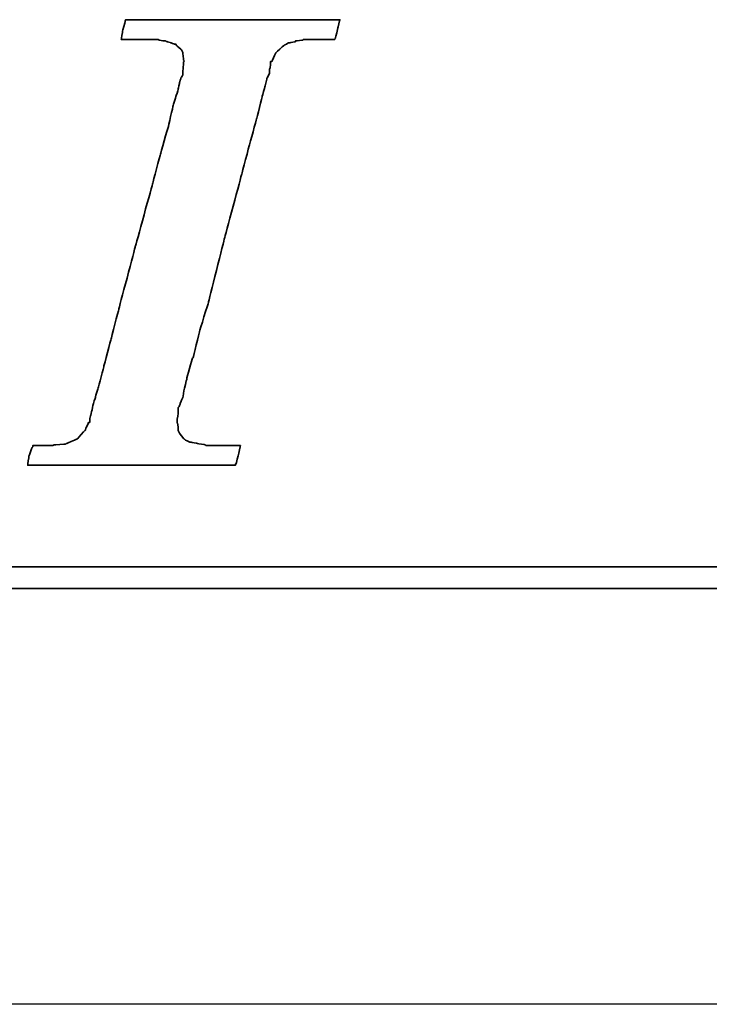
# Model space of a CAD drawing. Extents: x 607 to 849, y 44 to 162.
# Tile 29 of 44: x 771.78 to 775.12, y 103.05 to 107.82. Entities that reach past the tile are written whole.
import ezdxf

# ---------------------------------------------------------------- set-up
doc = ezdxf.new("R2010")
doc.units = 0
doc.header["$MEASUREMENT"] = 0
doc.linetypes.add('CENTER', pattern=[2, 1.25, -0.25, 0.25, -0.25])
for name, color, linetype in [('CEN', 1, 'CENTER'), ('DIM', 4, 'CONTINUOUS'), ('layer 1', 7, 'CONTINUOUS')]:
    doc.layers.add(name, color=color, linetype=linetype)

# ---------------------------------------------------------------- blocks, each defined once
blk = doc.blocks.new('TBI MOTION logo(完整正式版)')
at = {"layer": 'layer 1', "color": 22, "lineweight": 35}
for points, knots in [([(-40.59125, -7.94375), (-40.59125, -7.94375), (-40.97375, -7.94375), (-40.97375, -7.94375), (-40.97375, -7.94375), (-40.97375, -7.94375), (-41.38125, -7.94375), (-41.38125, -7.94375), (-41.38125, -7.94375), (-41.38125, -7.94375), (-41.54875, -7.94375), (-41.54875, -7.94375), (-41.54875, -7.94375), (-41.54875, -7.94375), (-41.59875, -7.94375), (-41.59875, -7.94375), (-41.59875, -7.94375), (-41.59875, -7.94375), (-41.88375, -7.94375), (-41.88375, -7.94375), (-41.88375, -7.94375), (-41.88375, -7.94375), (-41.90875, -7.91875), (-41.90875, -7.91875), (-41.90875, -7.91875), (-41.90875, -7.91875), (-42.19875, -7.87125), (-42.19875, -7.87125), (-42.19875, -7.87125), (-42.19875, -7.87125), (-42.43875, -7.82375), (-42.43875, -7.82375), (-42.43875, -7.82375), (-42.43875, -7.82375), (-42.45875, -7.82375), (-42.45875, -7.82375), (-42.45875, -7.82375), (-42.45875, -7.82375), (-42.48625, -7.82375), (-42.48625, -7.82375), (-42.48625, -7.82375), (-42.48625, -7.82375), (-42.67625, -7.72375), (-42.67625, -7.72375), (-42.67625, -7.72375), (-42.67625, -7.72375), (-42.70125, -7.70375), (-42.70125, -7.70375), (-42.70125, -7.70375), (-42.70125, -7.70375), (-42.72375, -7.67875), (-42.72375, -7.67875), (-42.72375, -7.67875), (-42.72375, -7.67875), (-42.86875, -7.48875), (-42.86875, -7.48875), (-42.86875, -7.48875), (-42.86875, -7.48875), (-42.89375, -7.43875), (-42.89375, -7.43875), (-42.89375, -7.43875), (-42.89375, -7.43875), (-42.91875, -7.38875), (-42.91875, -7.38875), (-42.91875, -7.38875), (-42.91875, -7.38875), (-42.93875, -7.12875), (-42.93875, -7.12875), (-42.93875, -7.12875), (-42.93875, -7.12875), (-42.96375, -7.10375), (-42.96375, -7.10375), (-42.96375, -7.10375), (-42.96375, -7.10375), (-42.96375, -7.05375), (-42.96375, -7.05375), (-42.96375, -7.05375), (-42.96375, -7.05375), (-42.96375, -7.00875), (-42.96375, -7.00875), (-42.96375, -7.00875), (-42.96375, -7.00875), (-42.91875, -6.69625), (-42.91875, -6.69625), (-42.91875, -6.69625), (-42.91875, -6.69625), (-42.91875, -6.62375), (-42.91875, -6.62375), (-42.91875, -6.62375), (-42.91875, -6.62375), (-42.91875, -6.59625), (-42.91875, -6.59625), (-42.91875, -6.59625), (-42.91875, -6.59625), (-42.91875, -6.57375), (-42.91875, -6.57375), (-42.91875, -6.57375), (-42.91875, -6.57375), (-42.91875, -6.52875), (-42.91875, -6.52875), (-42.91875, -6.52875), (-42.91875, -6.52875), (-42.89375, -6.50375), (-42.89375, -6.50375), (-42.89375, -6.50375), (-42.89375, -6.50375), (-42.84375, -6.38375), (-42.84375, -6.38375), (-42.84375, -6.38375), (-42.84375, -6.38375), (-42.84375, -6.35875), (-42.84375, -6.35875), (-42.84375, -6.35875), (-42.84375, -6.35875), (-42.74625, -6.14375), (-42.74625, -6.14375), (-42.74625, -6.14375), (-42.74625, -6.14375), (-42.70125, -5.85375), (-42.70125, -5.85375), (-42.70125, -5.85375), (-42.70125, -5.85375), (-42.60375, -5.47125), (-42.60375, -5.47125), (-42.60375, -5.47125), (-42.60375, -5.47125), (-42.60375, -5.44875), (-42.60375, -5.44875), (-42.60375, -5.44875), (-42.60375, -5.44875), (-42.38875, -4.67875), (-42.38875, -4.67875), (-42.38875, -4.67875), (-42.38875, -4.67875), (-42.36375, -4.65375), (-42.36375, -4.65375), (-42.36375, -4.65375), (-42.36375, -4.65375), (-42.12375, -3.69625), (-42.12375, -3.69625), (-42.12375, -3.69625), (-42.12375, -3.69625), (-42.12375, -3.67374), (-42.12375, -3.67374), (-42.12375, -3.67374), (-42.12375, -3.67374), (-41.78875, -2.59374), (-41.78875, -2.59374), (-41.78875, -2.59374), (-41.78875, -2.59374), (-41.18875, -0.19375), (-41.18875, -0.19375), (-41.18875, -0.19375), (-41.18875, -0.19375), (-40.54375, 2.20624), (-40.54375, 2.20624), (-40.54375, 2.20624), (-40.54375, 2.20624), (-40.25375, 3.30875), (-40.25375, 3.30875), (-40.25375, 3.30875), (-40.25375, 3.30875), (-39.98875, 4.27125), (-39.98875, 4.27125), (-39.98875, 4.27125), (-39.98875, 4.27125), (-39.77375, 5.13125), (-39.77375, 5.13125), (-39.77375, 5.13125), (-39.77375, 5.13125), (-39.67875, 5.47125), (-39.67875, 5.47125), (-39.67875, 5.47125), (-39.67875, 5.47125), (-39.60375, 5.75625), (-39.60375, 5.75625), (-39.60375, 5.75625), (-39.60375, 5.75625), (-39.60375, 5.78125), (-39.60375, 5.78125), (-39.60375, 5.78125), (-39.60375, 5.78125), (-39.50875, 5.97125), (-39.50875, 5.97125), (-39.50875, 5.97125), (-39.50875, 5.97125), (-39.50875, 6.13875), (-39.50875, 6.13875), (-39.50875, 6.13875), (-39.50875, 6.13875), (-39.48625, 6.16625), (-39.48625, 6.16625), (-39.48625, 6.16625), (-39.48625, 6.16625), (-39.46125, 6.28625), (-39.46125, 6.28625), (-39.46125, 6.28625), (-39.46125, 6.28625), (-39.46125, 6.42625), (-39.46125, 6.42625), (-39.46125, 6.42625), (-39.46125, 6.42625), (-39.41375, 6.42625), (-39.41375, 6.42625), (-39.41375, 6.42625), (-39.41375, 6.42625), (-39.29375, 6.69125), (-39.29375, 6.69125), (-39.29375, 6.69125), (-39.29375, 6.69125), (-39.26875, 6.74125), (-39.26875, 6.74125), (-39.26875, 6.74125), (-39.26875, 6.74125), (-39.24375, 6.76625), (-39.24375, 6.76625), (-39.24375, 6.76625), (-39.24375, 6.76625), (-38.98375, 7.00624), (-38.98375, 7.00624), (-38.98375, 7.00624), (-38.98375, 7.00624), (-38.95625, 7.02624), (-38.95625, 7.02624), (-38.95625, 7.02624), (-38.95625, 7.02624), (-38.78875, 7.12624), (-38.78875, 7.12624), (-38.78875, 7.12624), (-38.78875, 7.12624), (-38.76375, 7.12624), (-38.76375, 7.12624), (-38.76375, 7.12624), (-38.76375, 7.12624), (-38.74375, 7.12624), (-38.74375, 7.12624), (-38.74375, 7.12624), (-38.74375, 7.12624), (-38.52875, 7.17125), (-38.52875, 7.17125), (-38.52875, 7.17125), (-38.52875, 7.17125), (-38.52875, 7.19624), (-38.52875, 7.19624), (-38.52875, 7.19624), (-38.52875, 7.19624), (-38.50375, 7.19624), (-38.50375, 7.19624), (-38.50375, 7.19624), (-38.50375, 7.19624), (-38.26125, 7.21875), (-38.26125, 7.21875), (-38.26125, 7.21875), (-38.26125, 7.21875), (-38.23875, 7.24624), (-38.23875, 7.24624), (-38.23875, 7.24624), (-38.23875, 7.24624), (-38.21625, 7.24624), (-38.21625, 7.24624), (-38.21625, 7.24624), (-38.21625, 7.24624), (-38.18875, 7.24624), (-38.18875, 7.24624), (-38.18875, 7.24624), (-38.18875, 7.24624), (-37.90375, 7.24624), (-37.90375, 7.24624), (-37.90375, 7.24624), (-37.90375, 7.24624), (-37.85375, 7.24624), (-37.85375, 7.24624), (-37.85375, 7.24624), (-37.85375, 7.24624), (-37.75875, 7.24624), (-37.75875, 7.24624), (-37.75875, 7.24624), (-37.75875, 7.24624), (-37.42375, 7.24624), (-37.42375, 7.24624), (-37.42375, 7.24624), (-37.42375, 7.24624), (-37.08875, 7.24624), (-37.08875, 7.24624), (-37.08875, 7.24624), (-37.08875, 7.24624), (-37.06375, 7.24624), (-37.06375, 7.24624), (-37.06375, 7.24624), (-37.06375, 7.24624), (-37.06375, 7.26624), (-37.06375, 7.26624), (-37.06375, 7.26624), (-37.06375, 7.26624), (-37.03875, 7.29125), (-37.03875, 7.29125), (-37.03875, 7.29125), (-37.03875, 7.29125), (-37.03875, 7.31625), (-37.03875, 7.31625), (-37.03875, 7.31625), (-37.03875, 7.31625), (-36.94125, 7.67625), (-36.94125, 7.67625), (-36.94125, 7.67625), (-36.94125, 7.67625), (-36.86875, 7.98625), (-36.86875, 7.98625), (-36.86875, 7.98625), (-36.86875, 7.98625), (-36.98875, 7.98625), (-36.98875, 7.98625), (-36.98875, 7.98625), (-36.98875, 7.98625), (-37.42375, 7.98625), (-37.42375, 7.98625), (-37.42375, 7.98625), (-37.42375, 7.98625), (-37.94875, 7.98625), (-37.94875, 7.98625), (-37.94875, 7.98625), (-37.94875, 7.98625), (-38.57375, 7.98625), (-38.57375, 7.98625), (-38.57375, 7.98625), (-38.57375, 7.98625), (-39.29375, 7.98625), (-39.29375, 7.98625), (-39.29375, 7.98625), (-39.29375, 7.98625), (-40.82875, 7.98625), (-40.82875, 7.98625), (-40.82875, 7.98625), (-40.82875, 7.98625), (-42.36375, 7.98625), (-42.36375, 7.98625), (-42.36375, 7.98625), (-42.36375, 7.98625), (-43.08375, 7.98625), (-43.08375, 7.98625), (-43.08375, 7.98625), (-43.08375, 7.98625), (-43.70875, 7.98625), (-43.70875, 7.98625), (-43.70875, 7.98625), (-43.70875, 7.98625), (-44.23375, 7.98625), (-44.23375, 7.98625), (-44.23375, 7.98625), (-44.23375, 7.98625), (-44.66875, 7.98625), (-44.66875, 7.98625), (-44.66875, 7.98625), (-44.66875, 7.98625), (-44.88375, 7.98625), (-44.88375, 7.98625), (-44.88375, 7.98625), (-44.88375, 7.98625), (-44.90875, 7.94125), (-44.90875, 7.94125), (-44.90875, 7.94125), (-44.90875, 7.94125), (-44.90875, 7.91625), (-44.90875, 7.91625), (-44.90875, 7.91625), (-44.90875, 7.91625), (-45.00375, 7.55625), (-45.00375, 7.55625), (-45.00375, 7.55625), (-45.00375, 7.55625), (-45.05375, 7.24624), (-45.05375, 7.24624), (-45.05375, 7.24624), (-45.05375, 7.24624), (-44.61875, 7.24624), (-44.61875, 7.24624), (-44.61875, 7.24624), (-44.61875, 7.24624), (-44.11375, 7.24624), (-44.11375, 7.24624), (-44.11375, 7.24624), (-44.11375, 7.24624), (-43.99375, 7.24624), (-43.99375, 7.24624), (-43.99375, 7.24624), (-43.99375, 7.24624), (-43.94625, 7.24624), (-43.94625, 7.24624), (-43.94625, 7.24624), (-43.94625, 7.24624), (-43.92374, 7.24624), (-43.92374, 7.24624), (-43.92374, 7.24624), (-43.92374, 7.24624), (-43.65875, 7.24624), (-43.65875, 7.24624), (-43.65875, 7.24624), (-43.65875, 7.24624), (-43.63875, 7.21875), (-43.63875, 7.21875), (-43.63875, 7.21875), (-43.63875, 7.21875), (-43.46875, 7.19624), (-43.46875, 7.19624), (-43.46875, 7.19624), (-43.46875, 7.19624), (-43.39875, 7.19624), (-43.39875, 7.19624), (-43.39875, 7.19624), (-43.39875, 7.19624), (-43.37125, 7.17125), (-43.37125, 7.17125), (-43.37125, 7.17125), (-43.37125, 7.17125), (-43.34875, 7.17125), (-43.34875, 7.17125), (-43.34875, 7.17125), (-43.34875, 7.17125), (-43.20375, 7.12624), (-43.20375, 7.12624), (-43.20375, 7.12624), (-43.20375, 7.12624), (-43.05875, 7.07624), (-43.05875, 7.07624), (-43.05875, 7.07624), (-43.05875, 7.07624), (-43.01375, 7.07624), (-43.01375, 7.07624), (-43.01375, 7.07624), (-43.01375, 7.07624), (-42.98875, 7.02624), (-42.98875, 7.02624), (-42.98875, 7.02624), (-42.98875, 7.02624), (-42.79875, 6.86125), (-42.79875, 6.86125), (-42.79875, 6.86125), (-42.79875, 6.86125), (-42.77375, 6.81125), (-42.77375, 6.81125), (-42.77375, 6.81125), (-42.77375, 6.81125), (-42.74625, 6.76625), (-42.74625, 6.76625), (-42.74625, 6.76625), (-42.74625, 6.76625), (-42.72375, 6.47625), (-42.72375, 6.47625), (-42.72375, 6.47625), (-42.72375, 6.47625), (-42.70125, 6.45124), (-42.70125, 6.45124), (-42.70125, 6.45124), (-42.70125, 6.45124), (-42.70125, 6.42625), (-42.70125, 6.42625), (-42.70125, 6.42625), (-42.70125, 6.42625), (-42.72375, 6.40625), (-42.72375, 6.40625), (-42.72375, 6.40625), (-42.72375, 6.40625), (-42.74625, 5.97125), (-42.74625, 5.97125), (-42.74625, 5.97125), (-42.74625, 5.97125), (-42.74625, 5.94625), (-42.74625, 5.94625), (-42.74625, 5.94625), (-42.74625, 5.94625), (-42.74625, 5.92625), (-42.74625, 5.92625), (-42.74625, 5.92625), (-42.74625, 5.92625), (-42.77375, 5.87625), (-42.77375, 5.87625), (-42.77375, 5.87625), (-42.77375, 5.87625), (-42.81875, 5.80625), (-42.81875, 5.80625), (-42.81875, 5.80625), (-42.81875, 5.80625), (-42.86875, 5.63625), (-42.86875, 5.63625), (-42.86875, 5.63625), (-42.86875, 5.63625), (-42.91875, 5.39625), (-42.91875, 5.39625), (-42.91875, 5.39625), (-42.91875, 5.39625), (-42.91875, 5.37124), (-42.91875, 5.37124), (-42.91875, 5.37124), (-42.91875, 5.37124), (-43.01375, 5.10874), (-43.01375, 5.10874), (-43.01375, 5.10874), (-43.01375, 5.10874), (-43.10875, 4.77124), (-43.10875, 4.77124), (-43.10875, 4.77124), (-43.10875, 4.77124), (-43.29875, 3.95625), (-43.29875, 3.95625), (-43.29875, 3.95625), (-43.29875, 3.95625), (-43.58875, 2.95125), (-43.58875, 2.95125), (-43.58875, 2.95125), (-43.58875, 2.95125), (-43.87375, 1.87125), (-43.87375, 1.87125), (-43.87375, 1.87125), (-43.87375, 1.87125), (-44.52625, -0.50374), (-44.52625, -0.50374), (-44.52625, -0.50374), (-44.52625, -0.50374), (-45.14875, -2.85375), (-45.14875, -2.85375), (-45.14875, -2.85375), (-45.14875, -2.85375), (-45.43375, -3.95875), (-45.43375, -3.95875), (-45.43375, -3.95875), (-45.43375, -3.95875), (-45.69875, -4.96875), (-45.69875, -4.96875), (-45.69875, -4.96875), (-45.69875, -4.96875), (-45.91375, -5.78375), (-45.91375, -5.78375), (-45.91375, -5.78375), (-45.91375, -5.78375), (-46.01375, -6.11875), (-46.01375, -6.11875), (-46.01375, -6.11875), (-46.01375, -6.11875), (-46.01375, -6.14375), (-46.01375, -6.14375), (-46.01375, -6.14375), (-46.01375, -6.14375), (-46.10875, -6.40875), (-46.10875, -6.40875), (-46.10875, -6.40875), (-46.10875, -6.40875), (-46.15375, -6.64875), (-46.15375, -6.64875), (-46.15375, -6.64875), (-46.15375, -6.64875), (-46.20375, -6.83875), (-46.20375, -6.83875), (-46.20375, -6.83875), (-46.20375, -6.83875), (-46.22875, -6.93375), (-46.22875, -6.93375), (-46.22875, -6.93375), (-46.22875, -6.93375), (-46.22875, -7.07875), (-46.22875, -7.07875), (-46.22875, -7.07875), (-46.22875, -7.07875), (-46.27375, -7.07875), (-46.27375, -7.07875), (-46.27375, -7.07875), (-46.27375, -7.07875), (-46.39375, -7.34375), (-46.39375, -7.34375), (-46.39375, -7.34375), (-46.39375, -7.34375), (-46.39375, -7.36875), (-46.39375, -7.36875), (-46.39375, -7.36875), (-46.39375, -7.36875), (-46.42125, -7.38875), (-46.42125, -7.38875), (-46.42125, -7.38875), (-46.42125, -7.38875), (-46.68375, -7.67875), (-46.68375, -7.67875), (-46.68375, -7.67875), (-46.68375, -7.67875), (-46.70875, -7.70375), (-46.70875, -7.70375), (-46.70875, -7.70375), (-46.70875, -7.70375), (-46.75375, -7.72375), (-46.75375, -7.72375), (-46.75375, -7.72375), (-46.75375, -7.72375), (-47.08875, -7.87125), (-47.08875, -7.87125), (-47.08875, -7.87125), (-47.08875, -7.87125), (-47.11625, -7.87125), (-47.11625, -7.87125), (-47.11625, -7.87125), (-47.11625, -7.87125), (-47.13875, -7.89375), (-47.13875, -7.89375), (-47.13875, -7.89375), (-47.13875, -7.89375), (-47.56875, -7.91875), (-47.56875, -7.91875), (-47.56875, -7.91875), (-47.56875, -7.91875), (-47.59625, -7.94375), (-47.59625, -7.94375), (-47.59625, -7.94375), (-47.59625, -7.94375), (-47.64375, -7.94375), (-47.64375, -7.94375), (-47.64375, -7.94375), (-47.64375, -7.94375), (-47.73625, -7.94375), (-47.73625, -7.94375), (-47.73625, -7.94375), (-47.73625, -7.94375), (-48.07375, -7.94375), (-48.07375, -7.94375), (-48.07375, -7.94375), (-48.07375, -7.94375), (-48.36125, -7.94375), (-48.36125, -7.94375), (-48.36125, -7.94375), (-48.36125, -7.94375), (-48.36125, -7.96625), (-48.36125, -7.96625), (-48.36125, -7.96625), (-48.36125, -7.96625), (-48.36125, -7.99125), (-48.36125, -7.99125), (-48.36125, -7.99125), (-48.36125, -7.99125), (-48.38875, -8.01375), (-48.38875, -8.01375), (-48.38875, -8.01375), (-48.38875, -8.01375), (-48.50875, -8.34875), (-48.50875, -8.34875), (-48.50875, -8.34875), (-48.50875, -8.34875), (-48.55375, -8.68625), (-48.55375, -8.68625), (-48.55375, -8.68625), (-48.55375, -8.68625), (-48.45875, -8.68625), (-48.45875, -8.68625), (-48.45875, -8.68625), (-48.45875, -8.68625), (-48.07375, -8.68625), (-48.07375, -8.68625), (-48.07375, -8.68625), (-48.07375, -8.68625), (-47.52375, -8.68625), (-47.52375, -8.68625), (-47.52375, -8.68625), (-47.52375, -8.68625), (-46.92375, -8.68625), (-46.92375, -8.68625), (-46.92375, -8.68625), (-46.92375, -8.68625), (-46.25375, -8.68625), (-46.25375, -8.68625), (-46.25375, -8.68625), (-46.25375, -8.68625), (-46.20375, -8.68625), (-46.20375, -8.68625), (-46.20375, -8.68625), (-46.20375, -8.68625), (-44.71375, -8.68625), (-44.71375, -8.68625), (-44.71375, -8.68625), (-44.71375, -8.68625), (-43.22875, -8.68625), (-43.22875, -8.68625), (-43.22875, -8.68625), (-43.22875, -8.68625), (-42.55875, -8.68625), (-42.55875, -8.68625), (-42.55875, -8.68625), (-42.55875, -8.68625), (-42.50875, -8.68625), (-42.50875, -8.68625), (-42.50875, -8.68625), (-42.50875, -8.68625), (-41.93375, -8.68625), (-41.93375, -8.68625), (-41.93375, -8.68625), (-41.93375, -8.68625), (-41.38125, -8.68625), (-41.38125, -8.68625), (-41.38125, -8.68625), (-41.38125, -8.68625), (-40.97375, -8.68625), (-40.97375, -8.68625), (-40.97375, -8.68625), (-40.97375, -8.68625), (-40.78125, -8.68625), (-40.78125, -8.68625), (-40.78125, -8.68625), (-40.78125, -8.68625), (-40.78125, -8.63875), (-40.78125, -8.63875), (-40.78125, -8.63875), (-40.78125, -8.63875), (-40.75875, -8.63875), (-40.75875, -8.63875), (-40.75875, -8.63875), (-40.75875, -8.63875), (-40.66375, -8.27875), (-40.66375, -8.27875), (-40.66375, -8.27875), (-40.66375, -8.27875), (-40.59125, -7.94375), (-40.59125, -7.94375)], [0, 0, 0, 0, 0.00558659, 0.00558659, 0.00558659, 0.0055866, 0.01117318, 0.01117318, 0.01117318, 0.01117319, 0.01675978, 0.01675978, 0.01675978, 0.01675979, 0.02234637, 0.02234637, 0.02234637, 0.02234638, 0.02793296, 0.02793296, 0.02793296, 0.02793297, 0.03351955, 0.03351955, 0.03351955, 0.03351956, 0.03910615, 0.03910615, 0.03910615, 0.03910616, 0.04469274, 0.04469274, 0.04469274, 0.04469275, 0.05027933, 0.05027933, 0.05027933, 0.05027934, 0.05586592, 0.05586592, 0.05586592, 0.05586593, 0.06145251, 0.06145251, 0.06145251, 0.06145252, 0.06703911, 0.06703911, 0.06703911, 0.06703912, 0.0726257, 0.0726257, 0.0726257, 0.07262571, 0.07821229, 0.07821229, 0.07821229, 0.0782123, 0.08379888, 0.08379888, 0.08379888, 0.08379889, 0.08938547, 0.08938547, 0.08938547, 0.08938548, 0.09497207, 0.09497207, 0.09497207, 0.09497208, 0.10055866, 0.10055866, 0.10055866, 0.10055867, 0.10614525, 0.10614525, 0.10614525, 0.10614526, 0.11173184, 0.11173184, 0.11173184, 0.11173185, 0.11731844, 0.11731844, 0.11731844, 0.11731845, 0.12290503, 0.12290503, 0.12290503, 0.12290504, 0.12849162, 0.12849162, 0.12849162, 0.12849163, 0.13407821, 0.13407821, 0.13407821, 0.13407822, 0.1396648, 0.1396648, 0.1396648, 0.13966481, 0.1452514, 0.1452514, 0.1452514, 0.14525141, 0.15083799, 0.15083799, 0.15083799, 0.150838, 0.15642458, 0.15642458, 0.15642458, 0.15642459, 0.16201117, 0.16201117, 0.16201117, 0.16201118, 0.16759777, 0.16759777, 0.16759777, 0.16759778, 0.17318436, 0.17318436, 0.17318436, 0.17318437, 0.17877095, 0.17877095, 0.17877095, 0.17877096, 0.18435754, 0.18435754, 0.18435754, 0.18435755, 0.18994413, 0.18994413, 0.18994413, 0.18994414, 0.19553073, 0.19553073, 0.19553073, 0.19553074, 0.20111732, 0.20111732, 0.20111732, 0.20111733, 0.20670391, 0.20670391, 0.20670391, 0.20670392, 0.2122905, 0.2122905, 0.2122905, 0.21229051, 0.21787709, 0.21787709, 0.21787709, 0.2178771, 0.22346369, 0.22346369, 0.22346369, 0.2234637, 0.22905028, 0.22905028, 0.22905028, 0.22905029, 0.23463687, 0.23463687, 0.23463687, 0.23463688, 0.24022346, 0.24022346, 0.24022346, 0.24022347, 0.24581006, 0.24581006, 0.24581006, 0.24581007, 0.25139665, 0.25139665, 0.25139665, 0.25139666, 0.25698324, 0.25698324, 0.25698324, 0.25698325, 0.26256983, 0.26256983, 0.26256983, 0.26256984, 0.26815642, 0.26815642, 0.26815642, 0.26815643, 0.27374302, 0.27374302, 0.27374302, 0.27374303, 0.27932961, 0.27932961, 0.27932961, 0.27932962, 0.2849162, 0.2849162, 0.2849162, 0.28491621, 0.29050279, 0.29050279, 0.29050279, 0.2905028, 0.29608939, 0.29608939, 0.29608939, 0.2960894, 0.30167598, 0.30167598, 0.30167598, 0.30167599, 0.30726257, 0.30726257, 0.30726257, 0.30726258, 0.31284916, 0.31284916, 0.31284916, 0.31284917, 0.31843575, 0.31843575, 0.31843575, 0.31843576, 0.32402235, 0.32402235, 0.32402235, 0.32402236, 0.32960894, 0.32960894, 0.32960894, 0.32960895, 0.33519553, 0.33519553, 0.33519553, 0.33519554, 0.34078212, 0.34078212, 0.34078212, 0.34078213, 0.34636872, 0.34636872, 0.34636872, 0.34636873, 0.35195531, 0.35195531, 0.35195531, 0.35195532, 0.3575419, 0.3575419, 0.3575419, 0.35754191, 0.36312849, 0.36312849, 0.36312849, 0.3631285, 0.36871508, 0.36871508, 0.36871508, 0.36871509, 0.37430168, 0.37430168, 0.37430168, 0.37430169, 0.37988827, 0.37988827, 0.37988827, 0.37988828, 0.38547486, 0.38547486, 0.38547486, 0.38547487, 0.39106145, 0.39106145, 0.39106145, 0.39106146, 0.39664804, 0.39664804, 0.39664804, 0.39664805, 0.40223464, 0.40223464, 0.40223464, 0.40223465, 0.40782123, 0.40782123, 0.40782123, 0.40782124, 0.41340782, 0.41340782, 0.41340782, 0.41340783, 0.41899441, 0.41899441, 0.41899441, 0.41899442, 0.42458101, 0.42458101, 0.42458101, 0.42458102, 0.4301676, 0.4301676, 0.4301676, 0.43016761, 0.43575419, 0.43575419, 0.43575419, 0.4357542, 0.44134078, 0.44134078, 0.44134078, 0.44134079, 0.44692737, 0.44692737, 0.44692737, 0.44692738, 0.45251397, 0.45251397, 0.45251397, 0.45251398, 0.45810056, 0.45810056, 0.45810056, 0.45810057, 0.46368715, 0.46368715, 0.46368715, 0.46368716, 0.46927374, 0.46927374, 0.46927374, 0.46927375, 0.47486034, 0.47486034, 0.47486034, 0.47486035, 0.48044693, 0.48044693, 0.48044693, 0.48044694, 0.48603352, 0.48603352, 0.48603352, 0.48603353, 0.49162011, 0.49162011, 0.49162011, 0.49162012, 0.4972067, 0.4972067, 0.4972067, 0.49720671, 0.5027933, 0.5027933, 0.5027933, 0.50279331, 0.50837989, 0.50837989, 0.50837989, 0.5083799, 0.51396648, 0.51396648, 0.51396648, 0.51396649, 0.51955307, 0.51955307, 0.51955307, 0.51955308, 0.52513966, 0.52513966, 0.52513966, 0.52513967, 0.53072626, 0.53072626, 0.53072626, 0.53072627, 0.53631285, 0.53631285, 0.53631285, 0.53631286, 0.54189944, 0.54189944, 0.54189944, 0.54189945, 0.54748603, 0.54748603, 0.54748603, 0.54748604, 0.55307263, 0.55307263, 0.55307263, 0.55307264, 0.55865922, 0.55865922, 0.55865922, 0.55865923, 0.56424581, 0.56424581, 0.56424581, 0.56424582, 0.5698324, 0.5698324, 0.5698324, 0.56983241, 0.57541899, 0.57541899, 0.57541899, 0.575419, 0.58100559, 0.58100559, 0.58100559, 0.5810056, 0.58659218, 0.58659218, 0.58659218, 0.58659219, 0.59217877, 0.59217877, 0.59217877, 0.59217878, 0.59776536, 0.59776536, 0.59776536, 0.59776537, 0.60335196, 0.60335196, 0.60335196, 0.60335197, 0.60893855, 0.60893855, 0.60893855, 0.60893856, 0.61452514, 0.61452514, 0.61452514, 0.61452515, 0.62011173, 0.62011173, 0.62011173, 0.62011174, 0.62569832, 0.62569832, 0.62569832, 0.62569833, 0.63128492, 0.63128492, 0.63128492, 0.63128493, 0.63687151, 0.63687151, 0.63687151, 0.63687152, 0.6424581, 0.6424581, 0.6424581, 0.64245811, 0.64804469, 0.64804469, 0.64804469, 0.6480447, 0.65363128, 0.65363128, 0.65363128, 0.65363129, 0.65921788, 0.65921788, 0.65921788, 0.65921789, 0.66480447, 0.66480447, 0.66480447, 0.66480448, 0.67039106, 0.67039106, 0.67039106, 0.67039107, 0.67597765, 0.67597765, 0.67597765, 0.67597766, 0.68156425, 0.68156425, 0.68156425, 0.68156426, 0.68715084, 0.68715084, 0.68715084, 0.68715085, 0.69273743, 0.69273743, 0.69273743, 0.69273744, 0.69832402, 0.69832402, 0.69832402, 0.69832403, 0.70391061, 0.70391061, 0.70391061, 0.70391062, 0.70949721, 0.70949721, 0.70949721, 0.70949722, 0.7150838, 0.7150838, 0.7150838, 0.71508381, 0.72067039, 0.72067039, 0.72067039, 0.7206704, 0.72625698, 0.72625698, 0.72625698, 0.72625699, 0.73184358, 0.73184358, 0.73184358, 0.73184359, 0.73743017, 0.73743017, 0.73743017, 0.73743018, 0.74301676, 0.74301676, 0.74301676, 0.74301677, 0.74860335, 0.74860335, 0.74860335, 0.74860336, 0.75418994, 0.75418994, 0.75418994, 0.75418995, 0.75977654, 0.75977654, 0.75977654, 0.75977655, 0.76536313, 0.76536313, 0.76536313, 0.76536314, 0.77094972, 0.77094972, 0.77094972, 0.77094973, 0.77653631, 0.77653631, 0.77653631, 0.77653632, 0.78212291, 0.78212291, 0.78212291, 0.78212292, 0.7877095, 0.7877095, 0.7877095, 0.78770951, 0.79329609, 0.79329609, 0.79329609, 0.7932961, 0.79888268, 0.79888268, 0.79888268, 0.79888269, 0.80446927, 0.80446927, 0.80446927, 0.80446928, 0.81005587, 0.81005587, 0.81005587, 0.81005588, 0.81564246, 0.81564246, 0.81564246, 0.81564247, 0.82122905, 0.82122905, 0.82122905, 0.82122906, 0.82681564, 0.82681564, 0.82681564, 0.82681565, 0.83240223, 0.83240223, 0.83240223, 0.83240224, 0.83798883, 0.83798883, 0.83798883, 0.83798884, 0.84357542, 0.84357542, 0.84357542, 0.84357543, 0.84916201, 0.84916201, 0.84916201, 0.84916202, 0.8547486, 0.8547486, 0.8547486, 0.85474861, 0.8603352, 0.8603352, 0.8603352, 0.86033521, 0.86592179, 0.86592179, 0.86592179, 0.8659218, 0.87150838, 0.87150838, 0.87150838, 0.87150839, 0.87709497, 0.87709497, 0.87709497, 0.87709498, 0.88268156, 0.88268156, 0.88268156, 0.88268157, 0.88826816, 0.88826816, 0.88826816, 0.88826817, 0.89385475, 0.89385475, 0.89385475, 0.89385476, 0.89944134, 0.89944134, 0.89944134, 0.89944135, 0.90502793, 0.90502793, 0.90502793, 0.90502794, 0.91061453, 0.91061453, 0.91061453, 0.91061454, 0.91620112, 0.91620112, 0.91620112, 0.91620113, 0.92178771, 0.92178771, 0.92178771, 0.92178772, 0.9273743, 0.9273743, 0.9273743, 0.92737431, 0.93296089, 0.93296089, 0.93296089, 0.9329609, 0.93854749, 0.93854749, 0.93854749, 0.9385475, 0.94413408, 0.94413408, 0.94413408, 0.94413409, 0.94972067, 0.94972067, 0.94972067, 0.94972068, 0.95530726, 0.95530726, 0.95530726, 0.95530727, 0.96089385, 0.96089385, 0.96089385, 0.96089386, 0.96648045, 0.96648045, 0.96648045, 0.96648046, 0.97206704, 0.97206704, 0.97206704, 0.97206705, 0.97765363, 0.97765363, 0.97765363, 0.97765364, 0.98324022, 0.98324022, 0.98324022, 0.98324023, 0.98882682, 0.98882682, 0.98882682, 0.98882683, 0.99441341, 0.99441341, 0.99441341, 0.99441342, 1, 1, 1, 1]), ([(75.90875, -9.47875), (75.90875, -9.47875), (75.90875, -12.28625), (75.90875, -12.28625), (75.90875, -12.28625), (75.90875, -12.28625), (75.90875, -12.47875), (75.90875, -12.47875), (75.90875, -12.47875), (75.90875, -12.47875), (75.71625, -12.47875), (75.71625, -12.47875), (75.71625, -12.47875), (75.71625, -12.47875), (-88.32875, -12.47875), (-88.32875, -12.47875), (-88.32875, -12.47875), (-88.32875, -12.47875), (-88.32875, -13.29375), (-88.32875, -13.29375), (-88.32875, -13.29375), (-88.32875, -13.29375), (82.89125, -13.29375), (82.89125, -13.29375), (82.89125, -13.29375), (82.89125, -13.29375), (75.90875, -9.47875), (75.90875, -9.47875)], [0, 0, 0, 0, 0.14285714, 0.14285714, 0.14285714, 0.14285715, 0.28571429, 0.28571429, 0.28571429, 0.2857143, 0.42857143, 0.42857143, 0.42857143, 0.42857144, 0.57142857, 0.57142857, 0.57142857, 0.57142858, 0.71428571, 0.71428571, 0.71428571, 0.71428572, 0.85714286, 0.85714286, 0.85714286, 0.85714287, 1, 1, 1, 1])]:
    blk.add_open_spline(points, degree=3, knots=knots, dxfattribs=at)

msp = doc.modelspace()

# ---------------------------------------------------------------- linework, layer by layer
at = {"layer": 'CEN', "color": 7, "ltscale": 5}
msp.add_line((835.8304, 103.0465), (740.4194, 103.0465), dxfattribs=at)

# ---------------------------------------------------------------- block references
at = {"layer": 'DIM', "xscale": 0.1295999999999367, "yscale": 0.1295999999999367, "zscale": 0.1295999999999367}
msp.add_blockref('TBI MOTION logo(完整正式版)', (778.1085, 106.7858), dxfattribs=at)

doc.saveas('drawing.dxf')
